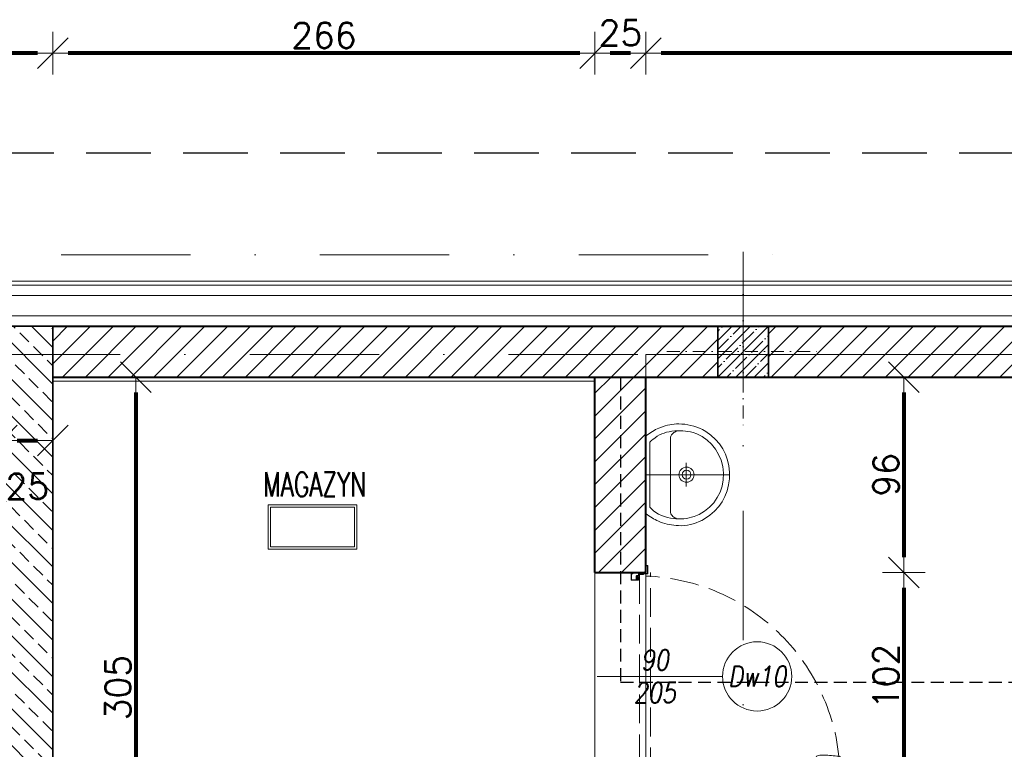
# Model space of a CAD drawing. Header units: metres. Extents: x 7408630 to 15602436, y 5561464 to 13303678.
# Tile 97 of 123: x 7415204 to 7415688, y 5563364 to 5563722. Entities that reach past the tile are written whole.
import ezdxf
from ezdxf.enums import TextEntityAlignment as Align

# ---------------------------------------------------------------- set-up
doc = ezdxf.new("R2010")
doc.units = ezdxf.units.M
doc.header["$MEASUREMENT"] = 0
for name, pattern in [('CACHE', [9.525, 6.35, -3.175]), ('CENTER', [0.6, 0.375, -0.075, 0.075, -0.075]), ('DASHDOT', [25.4, 12.7, -6.35, 0, -6.35]), ('Hidden Line', [391.222223, 282.222223, -109])]:
    doc.linetypes.add(name, pattern=pattern)
for name, color, linetype, lineweight in [('!! 0_Opis_pom', 9, 'Continuous', 13), ('!! 0_Osie', 1, 'DASHDOT', 13), ('!! 1_ tynk zewn  - nowy', 21, 'Continuous', 20), ('!! 1_drzwi opis', 151, 'Continuous', 9), ('!! 1_drzwi-linia', 213, 'Continuous', 5), ('!! 1_Hatch dach', 252, 'Continuous', 5), ('!! 1_hatch projektowane ściany', 4, 'Continuous', 5), ('!! 1_OPIS POM NOWE', 140, 'Continuous', 5), ('!! 1_PROJ Sciany', 2, 'Continuous', 40), ('!! 1_PROJ TERMOIZOL', 132, 'Continuous', 5), ('!! 1_PROJ ŻELBET', 1, 'Continuous', 35), ('!! 2_wypos-sanitarne', 240, 'Continuous', 9), ('!! wymiary osi', 250, 'Continuous', 5), ('0-osie-liniA', 14, 'DASHDOT', 5), ('Granica', 112, 'Continuous', 80)]:
    doc.layers.add(name, color=color, linetype=linetype, lineweight=lineweight)
doc.layers.add('!! 1_PROJ przerywana', color=3, linetype='CACHE')
doc.layers.add('Powierzchnia', color=140, linetype='Continuous', lineweight=5, plot=False)
doc.styles.add('50', font='ROMANS.shx', dxfattribs={"width": 0.8, "oblique": 10, "height": 10})
doc.styles.add('ARIAL', font='tahoma.ttf')
doc.styles.add('TXT', font='simplex.shx')
doc.linetypes.add('ZIGZAG', pattern='A,0.00254,-5.08,[131,ltypeshp.shx,S=5.08,R=0,X=-5.08,Y=0],-10.16,[131,ltypeshp.shx,S=5.08,R=180,X=5.08,Y=0],-5.08', length=20.32254)
doc.dimstyles.new('DIM50', dxfattribs={"dimscale": 5, "dimtxt": 2, "dimasz": 1, "dimexe": 0, "dimexo": 0, "dimgap": 0.5, "dimtad": 1, "dimdec": 4, "dimrnd": 0.5, "dimdsep": 46, "dimtxsty": 'TXT', "dimblk": 'TICK1', "dimblk1": 'TICK1', "dimblk2": 'TICK1', "dimsah": 1, "dimcen": 0, "dimse1": 1, "dimse2": 1, "dimclrd": 1, "dimclre": 7, "dimclrt": 9, "dimadec": 0, "dimazin": 0, "dimtfac": 1, "dimtdec": 4, "dimtmove": 2, "dimatfit": 3, "dimldrblk": 'TICK1', "dimfxl": 1, "dimtolj": 1, "dimarcsym": 0})
pattern_1 = [(45, (-71376.923, 194365.116), (-5.61266008, 5.61266008), [])]

# ---------------------------------------------------------------- blocks, each defined once
blk = doc.blocks.new('słup 25 x 25')
at = {"layer": '!! 1_Hatch dach'}
h = blk.add_hatch(dxfattribs=at)
h.set_pattern_fill('ANSI35', color=256)
h.set_pattern_definition([(45, (-64242.072, 198338.2015), (-4.49012806, 4.49012806), []), (45, (-64237.5816, 198338.2015), (-4.49012806, 4.49012806), [7.9375, -1.5875, 0, -1.5875])])
h.paths.add_polyline_path([(-12.5, 12.5), (12.5, 12.5), (12.5, -12.5), (-12.5, -12.5)])
at = {"layer": '!! 1_PROJ ŻELBET'}
blk.add_lwpolyline([(-12.5, 12.5), (12.5, 12.5), (12.5, -12.5), (-12.5, -12.5)], close=True, dxfattribs=at)
at = {"layer": '0-osie-liniA', "ltscale": 0.5}
for points in [[(0, 37.5), (0, -37.5)], [(-37.5, 0), (37.5, 0)]]:
    blk.add_lwpolyline(points, dxfattribs=at)
blk = doc.blocks.new('BLOK OSI')
at = {"layer": '0-osie-liniA', "ltscale": 5}
for points in [[(48625.50568, -198090.0883), (53810.60983, -198090.0883)], [(53790.21142, -198088.5883), (53790.21142, -199860.81919)], [(52022.71506, -198139.0883), (55016.99854, -198139.0883)]]:
    blk.add_lwpolyline(points, dxfattribs=at)
blk = doc.blocks.new('8544-EI60')
at = {"color": 254, "true_color": 0xe9d9be}
for p, q in [((-5.3, 0), (6, 0)), ((6, 0), (7.4, -1.4)), ((-7.5, -2.2), (-7.5, -2.2)), ((-7.5, -5.2), (-7.5, -5.2)), ((-7.5, -8.2), (-7.5, -8.2)), ((-5.6, -0.1), (-7.4, -1.9)), ((-5.5, -3), (-7.4, -4.9)), ((-5.5, -6), (-7.4, -7.9)), ((-5.5, -1.4), (-6.6, -2.6)), ((-5.5, -4.4), (-6.6, -5.6)), ((-5.5, -7.4), (-6.6, -8.6)), ((-5.5, -3), (-5.5, -1.4)), ((-5.5, -6), (-5.5, -4.4)), ((-5.5, -7.4), (-5.3, -8)), ((-5.3, -8), (-1.2, -8)), ((-4.5, -3.9), (-4.5, -1)), ((-4.5, -1), (5, -1)), ((-4.5, -3.9), (0.4, -2.7)), ((-4.5, -5), (0.1, -3.8)), ((-4.5, -7), (-4.5, -5)), ((-4.5, -7), (-1.2, -7)), ((-0.7, -8.5), (-1.1, -12.4)), ((0.3, -8.6), (-0.1, -12.1)), ((3.1, -13.5), (-0.1, -13.5)), ((0.1, -3.8), (5.2, -7.4)), ((3, -12.5), (0.3, -12.5)), ((0.4, -2.7), (5, -6.1)), ((5, -6.1), (5, -1)), ((6, -1.4), (6.6, -2.1)), ((6, -3.2), (6, -1.4)), ((6, -3.2), (7.4, -4.5)), ((6, -4.6), (6.6, -5.3)), ((6, -6), (6, -4.6)), ((6.7, -6.4), (7.5, -6)), ((7.5, -1.7), (7.5, -1.7)), ((7.5, -4.9), (7.5, -4.9)), ((7.5, -8), (7.6, -9.4))]:
    blk.add_line(p, q, dxfattribs=at)
for centre, radius, start, end in [((-5.3, -0.5), 0.5, 90, 135), ((-7, -2.2), 0.5, 135, 180), ((-7, -2.2), 0.5, 180, 315), ((-7, -5.2), 0.5, 135, 180), ((-7, -5.2), 0.5, 180, 315), ((-7, -8.2), 0.5, 135, 180), ((-7, -8.2), 0.5, 180, 315), ((-1.2, -8.5), 1.5, 354.4366, 90), ((-1.2, -8.5), 0.5, 354.4366, 90), ((0.4, -12.5), 1.5, 174.4366, 180.4125), ((-0.1, -12.5), 1, 180.4125, 270), ((0.3, -12.1), 0.4, 174.4366, 270), ((3, -11.5), 1, 270, 290.1212), ((3.1, -12.5), 1, 270, 288.9845), ((0.1, -3.8), 9.19, 290.1212, 302.4406), ((0.1, -3.8), 10.2, 288.9845, 310.5414), ((3.7, -9.5), 2.5, 302.4406, 54.3761), ((6.5, -6), 0.5, 180, 296.5747), ((7, -1.7), 0.5, 225, 0), ((7, -4.9), 0.5, 225, 0), ((5.1, -9.7), 2.5, 310.5414, 5.5701), ((7, -1.7), 0.5, 0, 45), ((7, -4.9), 0.5, 0, 45)]:
    blk.add_arc(centre, radius, start, end, dxfattribs=at)
blk = doc.blocks.new('zaw-dr-90-p')
at = {"color": 2, "linetype": 'CENTER', "ltscale": 0.2}
for p, q in [((12, 0), (-12, 0)), ((0, 12), (0, -12)), ((24.5, 24), (31, 24)), ((24.5, 19), (31, 19))]:
    blk.add_line(p, q, dxfattribs=at)
at = {"ltscale": 0.2}
for p, q in [((10, 12), (6.5, 12)), ((10, 0), (10, 6.5))]:
    blk.add_line(p, q, dxfattribs=at)
blk.add_lwpolyline([(0, 6.5), (23.5, 6.5, 0.414214), (28, 11), (28, 31), (24.5, 31), (24.5, 11, -0.414214), (23.5, 10), (0, 10, 4.561698), (7.6, 6.5), (4.9, 4.2)], format="xyb", dxfattribs=at)
blk.add_lwpolyline([(-0.2, -0.2), (-2.5, -0.2), (-2.5, 0.2), (-0.2, 0.2), (-0.2, 2.5), (0.2, 2.5), (0.2, 0.2), (2.8, 0.2), (2.8, -0.2), (0.2, -0.2), (0.2, -2.8), (-0.2, -2.8)], close=True)
blk.add_lwpolyline([(10, 10), (10, 39), (6.5, 39), (6.5, 10)], dxfattribs=at)
blk.add_circle((0, 0), 6.5, dxfattribs=at)
blk = doc.blocks.new('drzwi 90- sc 12')
h = blk.add_hatch()
h.set_pattern_fill('ANSI37', color=256, scale=0.022, angle=0.001, style=0)
h.set_pattern_definition([(45.0010491, (2407.02095, 648.17796), (-0.04939231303, 0.04939050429), []), (135.0010491, (2407.02095, 648.17796), (-0.04939050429, -0.04939231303), [])])
h.paths.add_polyline_path([(-13715.37, 20305.72), (-13715.57, 20305.72), (-13715.57, 20307.72), (-13715.37, 20307.72)])
h = blk.add_hatch()
h.set_pattern_fill('ANSI37', color=256, scale=0.022, angle=0.001, style=0)
h.set_pattern_definition([(135.0010491, (4473.9854, -4604.62511), (0.04939050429, 0.04939231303), []), (45.0010491, (4473.9854, -4604.62511), (0.04939231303, -0.04939050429), [])])
h.paths.add_polyline_path([(-13617.17, 20305.72), (-13616.97, 20305.72), (-13616.97, 20306.72), (-13617.17, 20306.72)])
h.paths.add_polyline_path([(-13617.17, 20306.72), (-13616.97, 20306.72), (-13616.97, 20307.72), (-13617.17, 20307.72)])
for p, q in [((-13620.32, 20410.16), (-13620.32, 20313.77)), ((-13618, 20409.86), (-13620.32, 20409.86)), ((-13616.12, 20410.26), (-13620.22, 20410.26)), ((-13616.12, 20410.26), (-13620, 20410.26)), ((-13618.17, 20410.26), (-13618.17, 20409.96)), ((-13618.17, 20410.26), (-13616.22, 20410.26)), ((-13618.17, 20410.26), (-13616.22, 20410.26)), ((-13618.17, 20409.96), (-13616.22, 20409.96)), ((-13618, 20404.16), (-13618, 20409.96)), ((-13617.9, 20404.16), (-13617.9, 20409.96)), ((-13617.77, 20410.26), (-13616.92, 20411.46)), ((-13616.92, 20410.26), (-13616.92, 20411.46)), ((-13616.62, 20411.46), (-13616.92, 20411.46)), ((-13616.62, 20411.46), (-13616.92, 20411.46)), ((-13616.62, 20410.26), (-13616.62, 20411.46)), ((-13616.62, 20410.26), (-13616.62, 20411.26)), ((-13616.62, 20410.66), (-13616.62, 20410.86)), ((-13616.5, 20404.16), (-13616.5, 20409.96)), ((-13616.4, 20404.16), (-13616.4, 20409.96)), ((-13614.92, 20409.86), (-13616.4, 20409.86)), ((-13616.22, 20410.26), (-13616.22, 20409.96)), ((-13616.22, 20409.96), (-13616.22, 20410.26)), ((-13616.12, 20410.26), (-13616.12, 20411.46)), ((-13616.12, 20411.46), (-13615.02, 20411.46)), ((-13614.92, 20411.36), (-13614.92, 20313.77)), ((-13618, 20404.76), (-13620.32, 20404.76)), ((-13620.32, 20404.16), (-13614.92, 20404.16)), ((-13616.4, 20404.76), (-13614.92, 20404.76)), ((-13619.54, 20398.92), (-13623.37, 20398.92)), ((-13619.54, 20398.92), (-13623.37, 20398.92)), ((-13620.32, 20403.36), (-13614.92, 20403.36)), ((-13618, 20402.76), (-13620.32, 20402.76)), ((-13618, 20400.34), (-13618, 20403.36)), ((-13618, 20400.34), (-13616.4, 20400.34)), ((-13617.9, 20400.84), (-13617.9, 20403.36)), ((-13616.5, 20400.84), (-13617.9, 20400.84)), ((-13617.9, 20400.84), (-13616.5, 20400.84)), ((-13616.5, 20400.84), (-13616.5, 20403.36)), ((-13616.4, 20400.34), (-13616.4, 20403.36)), ((-13616.4, 20402.76), (-13614.92, 20402.76)), ((-13620.32, 20313.47), (-13620.32, 20317.97)), ((-13614.92, 20312.27), (-13614.92, 20317.97)), ((-13614.92, 20313.77), (-13620.32, 20313.77)), ((-13618.22, 20313.37), (-13620.22, 20313.37)), ((-13618.22, 20313.67), (-13618.22, 20313.37)), ((-13618.22, 20313.67), (-13616.42, 20313.67)), ((-13615.92, 20313.17), (-13615.92, 20312.17)), ((-13615.92, 20312.17), (-13615.02, 20312.17)), ((-13715.57, 20308.32), (-13715.57, 20308.56)), ((-13715.57, 20307.69), (-13715.57, 20308.56)), ((-13715.57, 20307.82), (-13715.57, 20308.56)), ((-13715.57, 20307.72), (-13715.37, 20307.72)), ((-13617.77, 20311.12), (-13617.77, 20305.72)), ((-13617.77, 20311.12), (-13617.77, 20305.72)), ((-13617.37, 20309.92), (-13617.37, 20305.82)), ((-13616.17, 20309.92), (-13617.37, 20309.92)), ((-13616.17, 20309.92), (-13616.17, 20311.02)), ((-13715.77, 20301.96), (-13716.27, 20301.96)), ((-13616.77, 20301.96), (-13616.27, 20301.96))]:
    blk.add_line(p, q)
at = {"ltscale": 0.2}
for p, q in [((-13621.38, 20404.81), (-13624.98, 20404.81)), ((-13621.38, 20406.26), (-13621.38, 20401.26)), ((-13620.32, 20406.56), (-13621.08, 20406.56)), ((-13614.92, 20406.56), (-13614.16, 20406.56)), ((-13613.86, 20406.26), (-13613.86, 20401.26)), ((-13613.86, 20404.81), (-13610.26, 20404.81)), ((-13613.36, 20405.01), (-13613.36, 20404.81)), ((-13613.36, 20405.01), (-13612.86, 20405.01)), ((-13612.86, 20405.01), (-13612.86, 20404.81)), ((-13624.98, 20401.86), (-13624.58, 20395.61)), ((-13621.38, 20402.71), (-13622.87, 20402.71)), ((-13620.32, 20400.96), (-13621.08, 20400.96)), ((-13614.92, 20400.96), (-13614.16, 20400.96)), ((-13613.86, 20402.71), (-13612.38, 20402.71)), ((-13610.26, 20401.86), (-13610.66, 20395.61))]:
    blk.add_line(p, q, dxfattribs=at)
at = {"linetype": 'Hidden Line', "lineweight": 9, "ltscale": 0.05}
for p, q in [((-13616.27, 20311.12), (-13716.27, 20311.12)), ((-13715.07, 20305.72), (-13617.47, 20305.72))]:
    blk.add_line(p, q, dxfattribs=at)
for points in [[(-13665.27, 20284.96), (-13665.27, 20325.83)], [(-13715.37, 20307.72), (-13715.37, 20305.72), (-13715.57, 20305.72), (-13715.57, 20307.72)], [(-13615.57, 20309.64), (-13615.32, 20309.64), (-13615.32, 20309.82), (-13616.32, 20309.82), (-13616.32, 20309.64), (-13615.92, 20309.64)]]:
    blk.add_lwpolyline(points)
at = {"lineweight": 30}
for points in [[(-13716.27, 20308.92), (-13721.27, 20308.92)], [(-13716.27, 20308.92), (-13716.27, 20296.92)], [(-13614.27, 20308.92), (-13609.27, 20308.92)], [(-13614.27, 20308.92), (-13614.27, 20296.92)]]:
    blk.add_lwpolyline(points, dxfattribs=at)
at = {"ltscale": 0.2}
for points in [[(-13715.57, 20307.51), (-13715.57, 20309.48, 0.414214), (-13715.91, 20309.82), (-13719.43, 20309.82, 0.414214), (-13719.77, 20309.48), (-13719.77, 20308.92), (-13719.59, 20308.92), (-13719.59, 20309.48, -0.414214), (-13719.43, 20309.64), (-13716.97, 20309.64)], [(-13716.97, 20309.64), (-13715.91, 20309.64, -0.414214), (-13715.75, 20309.48), (-13715.75, 20307.51)], [(-13715.75, 20307.76), (-13715.75, 20305.58, 0.414214), (-13715.41, 20305.24), (-13714.96, 20305.24, -0.414214), (-13714.8, 20305.08), (-13714.8, 20304.48, 0.414214), (-13714.46, 20304.14), (-13713.28, 20304.14, 0.414214), (-13712.94, 20304.48), (-13712.94, 20305.15, -1), (-13712.75, 20305.15), (-13712.75, 20301.96, -0.414214), (-13712.91, 20301.8), (-13715.43, 20301.8, -0.414214), (-13715.59, 20301.96), (-13715.59, 20302.52), (-13715.77, 20302.52), (-13715.77, 20301.96, 0.414214), (-13715.43, 20301.62), (-13712.91, 20301.62, 0.414214), (-13712.57, 20301.96), (-13712.57, 20305.15, 1), (-13713.12, 20305.15), (-13713.12, 20304.48, -0.414214), (-13713.28, 20304.32), (-13714.46, 20304.32, -0.414214), (-13714.62, 20304.48), (-13714.62, 20305.08, 0.414214), (-13714.96, 20305.42), (-13715.41, 20305.42, -0.414214), (-13715.57, 20305.58), (-13715.57, 20307.64)], [(-13615.92, 20309.64), (-13616.63, 20309.64, 0.414214), (-13616.79, 20309.48), (-13616.79, 20305.58, -0.414214), (-13617.13, 20305.24), (-13617.58, 20305.24, 0.414214), (-13617.74, 20305.08), (-13617.74, 20304.48, -0.414214), (-13618.08, 20304.14), (-13619.26, 20304.14, -0.414214), (-13619.6, 20304.48), (-13619.6, 20305.15, 1), (-13619.79, 20305.15), (-13619.79, 20301.96, 0.414214), (-13619.63, 20301.8), (-13617.11, 20301.8, 0.414214), (-13616.95, 20301.96), (-13616.95, 20302.52), (-13616.77, 20302.52), (-13616.77, 20301.96, -0.414214), (-13617.11, 20301.62), (-13619.63, 20301.62, -0.414214), (-13619.97, 20301.96), (-13619.97, 20305.15, -1), (-13619.42, 20305.15), (-13619.42, 20304.48, 0.414214), (-13619.26, 20304.32), (-13618.08, 20304.32, 0.414214), (-13617.92, 20304.48), (-13617.92, 20305.08, -0.414214), (-13617.58, 20305.42), (-13617.13, 20305.42, 0.414214), (-13616.97, 20305.58), (-13616.97, 20309.48, -0.414214), (-13616.63, 20309.82), (-13613.11, 20309.82, -0.414214), (-13612.77, 20309.48), (-13612.77, 20308.92), (-13612.95, 20308.92), (-13612.95, 20309.48, 0.414214), (-13613.11, 20309.64), (-13615.57, 20309.64)], [(-13616.43, 20309.49), (-13616.43, 20309.64), (-13616.63, 20309.64, 0.414214), (-13616.79, 20309.48), (-13616.79, 20306.14), (-13615.99, 20306.14), (-13615.99, 20306.34), (-13614.39, 20306.34), (-13614.39, 20309.64), (-13614.93, 20309.64), (-13614.93, 20309.49)]]:
    blk.add_lwpolyline(points, format="xyb", dxfattribs=at)
for points in [[(-13616.97, 20307.72), (-13617.17, 20307.72), (-13617.17, 20305.72), (-13616.97, 20305.72)], [(-13616.79, 20308.82), (-13616.97, 20308.82), (-13616.97, 20307.42), (-13616.79, 20307.42)]]:
    blk.add_lwpolyline(points, close=True)
for centre, radius, start, end in [((-13620.22, 20410.16), 0.1, 90, 180), ((-13615.02, 20411.36), 0.1, 0, 90), ((-13620.22, 20313.47), 0.1, 180, 270), ((-13616.42, 20313.17), 0.5, 0, 90), ((-13615.02, 20312.27), 0.1, 270, 0), ((-13616.27, 20311.02), 0.1, 0, 90), ((-13617.47, 20305.82), 0.1, 270, 0)]:
    blk.add_arc(centre, radius, start, end)
at = {"linetype": 'Hidden Line', "lineweight": 9, "ltscale": 0.05}
blk.add_arc((-13615.5, 20305.14), 99.12, 94.8005, 177.6944, dxfattribs=at)
at = {"ltscale": 0.2}
for centre, radius, start, end in [((-13624.98, 20403.76), 1.05, 90, 180), ((-13621.08, 20406.26), 0.3, 90, 180), ((-13614.16, 20406.26), 0.3, 0, 90), ((-13610.26, 20403.76), 1.05, 0, 90), ((-13623.93, 20401.96), 1.05, 58.6119, 185.465), ((-13622.87, 20403.71), 1, 238.6119, 270), ((-13621.08, 20401.26), 0.3, 180, 270), ((-13614.16, 20401.26), 0.3, 270, 0), ((-13612.38, 20403.71), 1, 270, 301.3881), ((-13611.31, 20401.96), 1.05, 354.535, 121.3881), ((-13625.63, 20393.35), 0.74, 198.9246, 270), ((-13609.61, 20393.35), 0.74, 270, 341.0754)]:
    blk.add_arc(centre, radius, start, end, dxfattribs=at)
blk.add_ellipse((-13625.63, 20395.61), major_axis=(0, 3), ratio=0.347016, start_param=3.132997, end_param=4.712389, dxfattribs=at)
at = {"ltscale": 0.2, "extrusion": (0, 0, -1)}
blk.add_ellipse((-13609.62, 20395.61), major_axis=(0, 3), ratio=0.347016, start_param=3.132997, end_param=4.712389, dxfattribs=at)
at = {"ltscale": 0.2}
for points in [[(-13626.03, 20403.76), (-13626.09, 20403.41), (-13626.32, 20401.88), (-13626.44, 20399.16), (-13626.83, 20395.94), (-13626.48, 20393.94), (-13626.33, 20393.11)], [(-13609.21, 20403.76), (-13609.16, 20403.41), (-13608.93, 20401.88), (-13608.8, 20399.16), (-13608.41, 20395.94), (-13608.76, 20393.94), (-13608.91, 20393.11)]]:
    blk.add_open_spline(points, degree=3, knots=[0, 0, 0, 0, 1.06066, 4.623314, 8.177981, 10.699943, 10.699943, 10.699943, 10.699943], dxfattribs=at)
at = {"xscale": 0.09999999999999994, "yscale": 0.09999999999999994, "zscale": 0.09999999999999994, "rotation": 180.0000000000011}
for name, p in [('zaw-dr-90-p', (-13614.92, 20310.92)), ('8544-EI60', (-13618.67, 20304.32))]:
    blk.add_blockref(name, p, dxfattribs=at)
at = {"extrusion": (0, 0, -1), "xscale": 0.09999999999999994, "yscale": 0.09999999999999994, "zscale": -0.1, "rotation": 179.9999999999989}
blk.add_blockref('8544-EI60', (13713.87, 20304.32), dxfattribs=at)
blk = doc.blocks.new('1_ok-opis')
blk.add_line((0, 111.61), (0, 50))
blk.add_circle((0, 128.61), 17)
at = {"style": '50', "oblique": 10, "width": 0.8}
for tag, rotation, p in [('NR', 90, (0, 128.61)), ('NR', 270, (0, 128.61)), ('SZEROKOŚĆ', 90, (-8, 78.29)), ('WYSOKOŚĆ', 270, (-8, 78.29)), ('SZEROKOŚĆ', 270, (8, 78.29)), ('WYSOKOŚĆ', 90, (8, 78.29))]:
    blk.add_attdef(tag, text='', height=10, rotation=rotation, dxfattribs=at).set_placement(p, align=Align.MIDDLE)
blk = doc.blocks.new('TICK1')
at = {"color": 0}
for p, q in [((0, -1.4), (0, 1.4)), ((0, 0), (-1, 0))]:
    blk.add_line(p, q, dxfattribs=at)
at = {"color": 2}
blk.add_line((-1, -1), (1, 1), dxfattribs=at)
blk = doc.blocks.new('*D899')
at = {"layer": '!! wymiary osi', "color": 1, "lineweight": -2, "transparency": 16777216}
blk.add_line((76312.83, -198096.13), (76312.83, -198177.09), dxfattribs=at)
at = {"layer": 'DEFPOINTS', "color": 0, "transparency": 16777216}
for p in [(76186.17, -198088.63), (76186.17, -198184.59), (76312.83, -198184.59)]:
    blk.add_point(p, dxfattribs=at)
at = {"layer": '!! wymiary osi', "color": 1, "lineweight": -2, "transparency": 16777216, "xscale": 7.5, "yscale": 7.5, "zscale": 7.5}
for p, rotation in [((76312.83, -198088.63), 90), ((76312.83, -198184.59), 270)]:
    blk.add_blockref('TICK1', p, dxfattribs=dict(at, rotation=rotation))
at = {"layer": '!! wymiary osi', "color": 9, "transparency": 16777216, "insert": (76304.08, -198136.61), "char_height": 12.5, "attachment_point": 5, "rotation": 90, "style": 'TXT'}
blk.add_mtext('\\A1;96', dxfattribs=at)
blk = doc.blocks.new('*D900')
at = {"layer": '!! wymiary osi', "color": 1, "lineweight": -2, "transparency": 16777216}
blk.add_line((76312.83, -198192.09), (76312.83, -198279.09), dxfattribs=at)
at = {"layer": 'DEFPOINTS', "color": 0, "transparency": 16777216}
for p in [(76186.17, -198184.59), (76186.17, -198286.59), (76312.83, -198286.59)]:
    blk.add_point(p, dxfattribs=at)
at = {"layer": '!! wymiary osi', "color": 1, "lineweight": -2, "transparency": 16777216, "xscale": 7.5, "yscale": 7.5, "zscale": 7.5}
for p, rotation in [((76312.83, -198184.59), 90), ((76312.83, -198286.59), 270)]:
    blk.add_blockref('TICK1', p, dxfattribs=dict(at, rotation=rotation))
at = {"layer": '!! wymiary osi', "color": 9, "transparency": 16777216, "insert": (76304.08, -198235.59), "char_height": 12.5, "attachment_point": 5, "rotation": 90, "style": 'TXT'}
blk.add_mtext('\\A1;102', dxfattribs=at)
blk = doc.blocks.new('*D932')
at = {"layer": '!! wymiary osi', "color": 1, "lineweight": -2, "transparency": 16777216}
blk.add_line((75935.66, -198096.13), (75935.66, -198386.09), dxfattribs=at)
at = {"layer": 'DEFPOINTS', "color": 0, "transparency": 16777216}
for p in [(75894.93, -198088.63), (75894.93, -198393.59), (75935.66, -198393.59)]:
    blk.add_point(p, dxfattribs=at)
at = {"layer": '!! wymiary osi', "color": 1, "lineweight": -2, "transparency": 16777216, "xscale": 7.5, "yscale": 7.5, "zscale": 7.5}
for p, rotation in [((75935.66, -198088.63), 90), ((75935.66, -198393.59), 270)]:
    blk.add_blockref('TICK1', p, dxfattribs=dict(at, rotation=rotation))
at = {"layer": '!! wymiary osi', "color": 9, "transparency": 16777216, "insert": (75926.91, -198241.11), "char_height": 12.5, "attachment_point": 5, "rotation": 90, "style": 'TXT'}
blk.add_mtext('\\A1;305', dxfattribs=at)
blk = doc.blocks.new('*D964')
at = {"layer": '!! wymiary osi', "color": 1, "lineweight": -2, "transparency": 16777216}
blk.add_line((75877.43, -198119.8), (75887.43, -198119.8), dxfattribs=at)
at = {"layer": 'DEFPOINTS', "color": 0, "transparency": 16777216}
for p in [(75869.93, -198088.63), (75894.93, -198090.63), (75894.93, -198119.8)]:
    blk.add_point(p, dxfattribs=at)
at = {"layer": '!! wymiary osi', "color": 1, "lineweight": -2, "transparency": 16777216, "xscale": 7.5, "yscale": 7.5, "zscale": 7.5, "rotation": 180}
blk.add_blockref('TICK1', (75869.93, -198119.8), dxfattribs=at)
at = {"layer": '!! wymiary osi', "color": 1, "lineweight": -2, "transparency": 16777216, "xscale": 7.5, "yscale": 7.5, "zscale": 7.5}
blk.add_blockref('TICK1', (75894.93, -198119.8), dxfattribs=at)
at = {"layer": '!! wymiary osi', "color": 9, "transparency": 16777216, "insert": (75882.43, -198142.3), "char_height": 12.5, "attachment_point": 5, "style": 'TXT'}
blk.add_mtext('\\A1;25', dxfattribs=at)
blk = doc.blocks.new('*D967')
at = {"layer": '!! wymiary osi', "color": 1, "lineweight": -2, "transparency": 16777216}
blk.add_line((76996.42, -197929.65), (76193.67, -197929.65), dxfattribs=at)
at = {"layer": 'DEFPOINTS', "color": 0, "transparency": 16777216}
for p in [(76186.17, -197929.65), (76186.17, -198088.63), (77003.92, -198088.63)]:
    blk.add_point(p, dxfattribs=at)
at = {"layer": '!! wymiary osi', "color": 1, "lineweight": -2, "transparency": 16777216, "xscale": 7.5, "yscale": 7.5, "zscale": 7.5, "rotation": 180}
blk.add_blockref('TICK1', (76186.17, -197929.65), dxfattribs=at)
at = {"layer": '!! wymiary osi', "color": 1, "lineweight": -2, "transparency": 16777216, "xscale": 7.5, "yscale": 7.5, "zscale": 7.5}
blk.add_blockref('TICK1', (77003.92, -197929.65), dxfattribs=at)
at = {"layer": '!! wymiary osi', "color": 9, "transparency": 16777216, "insert": (76595.05, -197920.9), "char_height": 12.5, "attachment_point": 5, "style": 'TXT'}
blk.add_mtext('\\A1;817.5', dxfattribs=at)
blk = doc.blocks.new('*D968')
at = {"layer": '!! wymiary osi', "color": 1, "lineweight": -2, "transparency": 16777216}
blk.add_line((76178.67, -197929.65), (76168.67, -197929.65), dxfattribs=at)
at = {"layer": 'DEFPOINTS', "color": 0, "transparency": 16777216}
for p in [(76161.17, -197929.65), (76161.17, -198088.63), (76186.17, -198088.63)]:
    blk.add_point(p, dxfattribs=at)
at = {"layer": '!! wymiary osi', "color": 1, "lineweight": -2, "transparency": 16777216, "xscale": 7.5, "yscale": 7.5, "zscale": 7.5, "rotation": 180}
blk.add_blockref('TICK1', (76161.17, -197929.65), dxfattribs=at)
at = {"layer": '!! wymiary osi', "color": 1, "lineweight": -2, "transparency": 16777216, "xscale": 7.5, "yscale": 7.5, "zscale": 7.5}
blk.add_blockref('TICK1', (76186.17, -197929.65), dxfattribs=at)
at = {"layer": '!! wymiary osi', "color": 9, "transparency": 16777216, "insert": (76173.67, -197919.65), "char_height": 12.5, "attachment_point": 5, "style": 'TXT'}
blk.add_mtext('\\A1;25', dxfattribs=at)
blk = doc.blocks.new('*D969')
at = {"layer": '!! wymiary osi', "color": 1, "lineweight": -2, "transparency": 16777216}
blk.add_line((76153.67, -197929.65), (75902.43, -197929.65), dxfattribs=at)
at = {"layer": 'DEFPOINTS', "color": 0, "transparency": 16777216}
for p in [(75894.93, -197929.65), (75894.93, -198088.63), (76161.17, -198088.63)]:
    blk.add_point(p, dxfattribs=at)
at = {"layer": '!! wymiary osi', "color": 1, "lineweight": -2, "transparency": 16777216, "xscale": 7.5, "yscale": 7.5, "zscale": 7.5, "rotation": 180}
blk.add_blockref('TICK1', (75894.93, -197929.65), dxfattribs=at)
at = {"layer": '!! wymiary osi', "color": 1, "lineweight": -2, "transparency": 16777216, "xscale": 7.5, "yscale": 7.5, "zscale": 7.5}
blk.add_blockref('TICK1', (76161.17, -197929.65), dxfattribs=at)
at = {"layer": '!! wymiary osi', "color": 9, "transparency": 16777216, "insert": (76028.05, -197920.9), "char_height": 12.5, "attachment_point": 5, "style": 'TXT'}
blk.add_mtext('\\A1;266', dxfattribs=at)
blk = doc.blocks.new('*D970')
at = {"layer": '!! wymiary osi', "color": 1, "lineweight": -2, "transparency": 16777216}
blk.add_line((75887.43, -197929.65), (75616.92, -197929.65), dxfattribs=at)
at = {"layer": 'DEFPOINTS', "color": 0, "transparency": 16777216}
for p in [(75609.42, -197929.65), (75609.42, -198088.59), (75894.93, -198088.63)]:
    blk.add_point(p, dxfattribs=at)
at = {"layer": '!! wymiary osi', "color": 1, "lineweight": -2, "transparency": 16777216, "xscale": 7.5, "yscale": 7.5, "zscale": 7.5, "rotation": 180}
blk.add_blockref('TICK1', (75609.42, -197929.65), dxfattribs=at)
at = {"layer": '!! wymiary osi', "color": 1, "lineweight": -2, "transparency": 16777216, "xscale": 7.5, "yscale": 7.5, "zscale": 7.5}
blk.add_blockref('TICK1', (75894.93, -197929.65), dxfattribs=at)
at = {"layer": '!! wymiary osi', "color": 9, "transparency": 16777216, "insert": (75752.17, -197920.9), "char_height": 12.5, "attachment_point": 5, "style": 'TXT'}
blk.add_mtext('\\A1;285.5', dxfattribs=at)
blk = doc.blocks.new('A$C527aaae0')
for points in [[(0.1915, -0.001), (0.1975, -0.0093), (0.203, -0.0173), (0.2082, -0.025), (0.213, -0.0326), (0.2175, -0.0402), (0.2216, -0.0479), (0.2255, -0.0558), (0.2292, -0.0639), (0.2328, -0.0735), (0.2366, -0.0845), (0.2399, -0.0953), (0.2429, -0.1061), (0.2453, -0.1169), (0.2473, -0.1278), (0.2487, -0.1389), (0.2495, -0.1502), (0.2498, -0.1618), (0.2492, -0.1766), (0.2478, -0.1918), (0.2457, -0.2067), (0.2428, -0.2214), (0.239, -0.2358), (0.2344, -0.25), (0.2289, -0.2639), (0.2225, -0.2775), (0.2132, -0.2936), (0.1947, -0.319), (0.174, -0.3415), (0.1513, -0.361), (0.1268, -0.3776), (0.1005, -0.391), (0.0726, -0.4011), (0.0432, -0.4079), (0.0125, -0.4112), (-0.0191, -0.4105), (-0.0495, -0.4063), (-0.0786, -0.3988), (-0.1062, -0.3881), (-0.1321, -0.3743), (-0.1563, -0.3574), (-0.1786, -0.3374), (-0.1988, -0.3143), (-0.2168, -0.2883), (-0.2237, -0.2746), (-0.2299, -0.2608), (-0.2353, -0.2468), (-0.24, -0.2327), (-0.2438, -0.2183), (-0.2467, -0.2037), (-0.2487, -0.1888), (-0.2498, -0.1735), (-0.2497, -0.1595), (-0.249, -0.1479), (-0.2479, -0.1367), (-0.2463, -0.1256), (-0.2444, -0.1148), (-0.242, -0.104), (-0.2392, -0.0932), (-0.2359, -0.0823), (-0.2322, -0.0712), (-0.2282, -0.0623), (-0.2242, -0.0541), (-0.22, -0.0461), (-0.2157, -0.0381), (-0.2113, -0.0303), (-0.2067, -0.0225), (-0.2019, -0.0148), (-0.1969, -0.0071), (-0.1921, -0.001)], [(0.1608, -0.0198), (0.1622, -0.0209), (0.1634, -0.022), (0.1645, -0.023), (0.1654, -0.024), (0.1663, -0.025), (0.1672, -0.0261), (0.1682, -0.0273), (0.1692, -0.0287), (0.1739, -0.0344), (0.1821, -0.0451), (0.1893, -0.0557), (0.1954, -0.0665), (0.2007, -0.0776), (0.2051, -0.0891), (0.2087, -0.1012), (0.2116, -0.114), (0.2138, -0.1277), (0.2152, -0.1416), (0.216, -0.1551), (0.2162, -0.1682), (0.2158, -0.181), (0.2146, -0.1937), (0.2128, -0.2063), (0.2103, -0.2189), (0.2069, -0.2316), (0.2007, -0.2493), (0.1874, -0.2756), (0.1704, -0.3001), (0.1499, -0.3221), (0.1263, -0.3413), (0.1, -0.3573), (0.0711, -0.3696), (0.0402, -0.3777), (0.0074, -0.3812), (-0.0248, -0.3802), (-0.0555, -0.3745), (-0.0846, -0.3645), (-0.1119, -0.3506), (-0.1369, -0.3331), (-0.1592, -0.3122), (-0.1785, -0.2885), (-0.1945, -0.2622), (-0.2053, -0.2373), (-0.2088, -0.2247), (-0.2117, -0.2119), (-0.2139, -0.1991), (-0.2155, -0.1862), (-0.2165, -0.1732), (-0.2167, -0.1601), (-0.2161, -0.147), (-0.2148, -0.1337), (-0.2129, -0.12), (-0.2097, -0.1056), (-0.2052, -0.0909), (-0.1995, -0.0763), (-0.1928, -0.0622), (-0.1851, -0.049), (-0.1767, -0.0372), (-0.1676, -0.0271), (-0.159, -0.0198)]]:
    blk.add_lwpolyline(points, close=True)
blk.add_lwpolyline([(0.2151, -0.1518), (0.2126, -0.1464), (0.21, -0.1415), (0.2071, -0.1372), (0.2038, -0.1333), (0.2, -0.1297), (0.1955, -0.1264), (0.1903, -0.1232), (0.1842, -0.1211), (-0.1851, -0.1211), (-0.1909, -0.1228), (-0.1959, -0.1256), (-0.2003, -0.1289), (-0.2043, -0.1326), (-0.2078, -0.1367), (-0.2109, -0.1413), (-0.2137, -0.1463), (-0.2163, -0.1518), (-0.2163, -0.1521)])
at = {"lineweight": 5}
for points in [[(0.1863, -0.1214), (0.1863, -0.1211)], [(0.1863, -0.1211), (0.1863, -0.1214)]]:
    blk.add_lwpolyline(points, dxfattribs=at)
for radius in [0.0371, 0.0219]:
    blk.add_circle((0.0005, -0.1995), radius)
at = {"layer": 'DEFPOINTS', "lineweight": 5}
for points in [[(0, 0), (0, -0.4111)], [(-0.0573, -0.1985), (0.0582, -0.1985)]]:
    blk.add_lwpolyline(points, dxfattribs=at)
blk = doc.blocks.new('A$C9c944097')
at = {"layer": '!! 1_hatch projektowane ściany'}
h = blk.add_hatch(dxfattribs=at)
h.set_pattern_fill('ANSI33', color=256, scale=2, angle=90)
h.set_pattern_definition([(135, (-71376.923, 194365.116), (-8.9802561, -8.9802561), []), (135, (-71376.923, 194374.096), (-8.9802561, -8.9802561), [6.35, -3.175])])
edge = h.paths.add_edge_path()
edge.add_line((4232.5, -3710.51195), (4232.5, -3685.51195))
edge.add_line((4232.5, -3685.51195), (4518.0023, -3685.51195))
edge.add_line((4518.0023, -3685.51195), (4518.0023, -4015.47213))
edge.add_line((4518.0023, -4015.47213), (4177, -4015.47213))
edge.add_line((4177, -4015.47213), (4177, -4200.47213))
edge.add_line((4177, -4200.47213), (3893, -4200.47213))
edge.add_line((3893, -4200.47213), (3893, -4175.47213))
edge.add_line((3893, -4175.47213), (4162, -4175.47213))
edge.add_line((4162, -4175.47213), (4162, -4015.47213))
edge.add_line((4162, -4015.47213), (3893, -4015.47213))
edge.add_line((3893, -4015.47213), (3893, -3990.47213))
edge.add_line((3893, -3990.47213), (4493.0023, -3990.47213))
edge.add_line((4493.0023, -3990.47213), (4493.0023, -3710.51195))
edge.add_line((4493.0023, -3710.51195), (4232.5, -3710.47213))
h = blk.add_hatch(dxfattribs=at)
h.set_pattern_fill('ANSI31', color=256, scale=2.5)
h.set_pattern_definition(pattern_1)
h.paths.add_polyline_path([(4518.0023, -3685.51195), (4844.5, -3685.51195), (4844.5, -3710.51195), (4518.0023, -3710.51195)])
h = blk.add_hatch(dxfattribs=at)
h.set_pattern_fill('ANSI31', color=256, scale=2.5)
h.set_pattern_definition(pattern_1)
h.paths.add_polyline_path([(4869.5, -3685.51195), (5627, -3685.51195), (5627, -3710.51195), (4869.5, -3710.51195)])
h = blk.add_hatch(dxfattribs=at)
h.set_pattern_fill('ANSI31', color=256, scale=2.5)
h.set_pattern_definition(pattern_1)
h.paths.add_polyline_path([(4784.25049, -3806.47453), (4809.25049, -3806.47453), (4809.25049, -3710.51195), (4784.25049, -3710.51195)])
at = {"layer": '!! 1_ tynk zewn  - nowy'}
for points in [[(4232.5, -3663.47213), (5674, -3663.47213), (5674, -3829.01195)], [(4232.5, -3665.47213), (5672, -3665.47213), (5672, -3836.01195)]]:
    blk.add_lwpolyline(points, dxfattribs=at)
at = {"layer": '!! 1_hatch projektowane ściany'}
blk.add_lwpolyline([(4232.5, -3710.51195), (4232.5, -3685.51195), (4518.0023, -3685.51195), (4518.0023, -4015.47213), (4177, -4015.47213), (4177, -4200.47213), (3893, -4200.47213), (3893, -4175.47213), (4162, -4175.47213), (4162, -4015.47213), (3893, -4015.47213), (3893, -3990.47213), (4493.0023, -3990.47213), (4493.0023, -3710.51195), (4232.5, -3710.47213)], dxfattribs=at)
for points in [[(4518.0023, -3685.51195), (4844.5, -3685.51195), (4844.5, -3710.51195), (4518.0023, -3710.51195)], [(4869.5, -3685.51195), (5627, -3685.51195), (5627, -3710.51195), (4869.5, -3710.51195)], [(4784.25049, -3806.47453), (4809.25049, -3806.47453), (4809.25049, -3710.51195), (4784.25049, -3710.51195)]]:
    blk.add_lwpolyline(points, close=True, dxfattribs=at)
at = {"layer": '!! 1_OPIS POM NOWE'}
for points in [[(4623.77364, -3795.02655), (4667.29364, -3795.02655), (4667.29364, -3773.26655), (4623.77364, -3773.26655)], [(4624.86164, -3793.93855), (4666.20564, -3793.93855), (4666.20564, -3774.35455), (4624.86164, -3774.35455)]]:
    blk.add_lwpolyline(points, close=True, dxfattribs=at)
at = {"layer": '!! 1_PROJ przerywana', "ltscale": 5}
blk.add_lwpolyline([(4391.5, -3600.47213), (5720, -3600.47213), (5720, -5192.2952), (3073.40602, -5192.2952)], dxfattribs=at)
at = {"layer": '!! 1_PROJ przerywana'}
blk.add_lwpolyline([(4526.58924, -3710.51195), (4796.75049, -3710.51195), (4796.75049, -3860.26064), (5000.62459, -3860.26055), (5000.62459, -3710.51195), (5468.37278, -3710.51195), (5468.36765, -3862.71725), (5629.11946, -3862.71725)], dxfattribs=at)
at = {"layer": '!! 1_PROJ Sciany'}
for p, q in [((4518.0023, -3685.51195), (5652, -3685.51195)), ((4518.0023, -3710.51195), (5652, -3710.51195))]:
    blk.add_line(p, q, dxfattribs=at)
for points in [[(4784.25049, -3806.47453), (4784.25049, -3710.51195)], [(4809.25049, -3806.47453), (4809.25049, -3710.51195)], [(4784.25049, -3806.47453), (4809.25049, -3806.47453)]]:
    blk.add_lwpolyline(points, dxfattribs=at)
at = {"layer": '!! 1_PROJ TERMOIZOL', "linetype": 'ZIGZAG', "ltscale": 0.75}
for points in [[(4232.5, -3670.47213), (5667, -3670.47213), (5667, -3823.01195)], [(4232.5, -3680.47213), (5657, -3680.47213), (5657, -3823.01195)]]:
    blk.add_lwpolyline(points, dxfattribs=at)
at = {"layer": '!! 1_PROJ ŻELBET'}
blk.add_line((4232.5, -3685.51195), (4518.0023, -3685.51195), dxfattribs=at)
blk.add_lwpolyline([(4518.0023, -3685.51195), (4518.0023, -4015.47213)], dxfattribs=at)
at = {"layer": 'Powierzchnia'}
for points in [[(4809.25049, -3699.51195), (5627, -3699.51195), (5627, -4483.47453), (4809.25049, -4483.47453)], [(4518.0023, -3712.51195), (4784.25049, -3712.51195), (4784.25049, -4175.47213), (4518.0023, -4175.47213)]]:
    blk.add_lwpolyline(points, close=True, dxfattribs=at)
at = {"layer": '!! 0_Osie'}
blk.add_blockref('BLOK OSI', (-48933.21142, 194439.57635), dxfattribs=at)
at = {"layer": '!! 1_drzwi opis'}
ref = blk.add_blockref('1_ok-opis', (4735.28505, -3857.47456), dxfattribs=dict(at, xscale=-1, rotation=269.9999963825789))
ref.add_attrib('WYSOKOŚĆ', '90', dxfattribs={"layer": '0', "height": 10, "rotation": 359.9999964, "style": '50', "oblique": 10, "width": 0.8}).set_placement((4813.5759, -3849.47457), align=Align.MIDDLE)
ref.add_attrib('SZEROKOŚĆ', '205', dxfattribs={"layer": '0', "height": 10, "rotation": 359.9999964, "style": '50', "oblique": 10, "width": 0.8}).set_placement((4813.5759, -3865.47457), align=Align.MIDDLE)
ref.add_attrib('NR', 'Dw10', dxfattribs={"layer": '0', "height": 10, "rotation": 359.9999964, "style": '50', "oblique": 10, "width": 0.8}).set_placement((4863.89629, -3857.47457), align=Align.MIDDLE)
at = {"layer": '!! 1_drzwi-linia', "rotation": 270}
blk.add_blockref('drzwi 90- sc 12', (-15499.67385, -17522.74423), dxfattribs=at)
at = {"layer": '!! 1_hatch projektowane ściany'}
blk.add_blockref('słup 25 x 25', (4857, -3698.01195), dxfattribs=at)
at = {"layer": '!! 2_wypos-sanitarne', "xscale": 100, "yscale": 100, "zscale": 100, "rotation": 90}
blk.add_blockref('A$C527aaae0', (4809.25049, -3758.49324), dxfattribs=at)
at = {"layer": '!! 0_Opis_pom', "ltscale": 0.7, "style": 'ARIAL'}
for tag, p in [('B2,14', (2497.12282, -23.97252)), ('B2,12', (1965.56932, -35.77631)), ('B2,11', (1692.08817, -60.77765)), ('B2,16', (3818.15438, -63.71828)), ('B2,19.1', (5324.74708, -87.92078)), ('B2,17', (4129.82322, -93.25972)), ('B2,10', (1351.71035, -111.25665)), ('B2,15', (3189.46558, -109.69496)), ('B2,13', (2272.99389, -121.89624)), ('A2,5', (1075.52681, -127.78965)), ('B2,18', (4545.51277, -234.12017)), ('B2,19', (5775.76711, -239.42159)), ('A2,4', (318.83322, -329.3265)), ('A2.1', (994.53557, -353.44633)), ('B2.7', (3171.3557, -458.01164)), ('A2.2', (994.53557, -692.67095)), ('B2.2', (3599.26223, -690.3637)), ('B2,21', (4593.23787, -912.69388)), ('B2,9', (1798.58924, -939.09545)), ('A2.3', (455.44717, -940.66614)), ('B2,4', (3116.67143, -940.65712)), ('B2,3', (3297.35823, -941.16418)), ('B2,8', (2517.28573, -960.07338)), ('B2,20', (5834.09772, -965.70749)), ('B2.1', (3927.81794, -970.24709)), ('B2,5', (3309.56672, -1129.12418)), ('B2,6', (3122.36837, -1171.43557)), ('C2,2', (3435.86614, -1487.77973)), ('C2,1', (3957.73656, -2408.10352)), ('C2,3', (3457.72791, -2555.15039)), ('D1,1', (2554.19917, -3205.91504)), ('C2,4', (3866.78124, -3285.77383)), ('D1,4', (1780.27581, -3366.18103)), ('D1,6', (1380.86316, -3373.10994)), ('D1,3', (2098.36626, -3546.18257)), ('C2,5', (3178.15957, -3610.67242)), ('D1,5', (1914.6928, -3621.18339)), ('D1,2', (2201.15492, -3794.18451)), ('D1,7', (477.95048, -4408.76849)), ('D1,8', (338.43039, -4834.32895))]:
    blk.add_attdef(tag, text='', height=11.968, dxfattribs=at).set_placement(p, align=Align.MIDDLE_CENTER)
at = {"layer": '!! 1_OPIS POM NOWE', "style": 'TXT', "width": 0.7}
blk.add_text('MAGAZYN', height=12, dxfattribs=at).set_placement((4646.64877, -3769.22023), align=Align.CENTER)
at = {"layer": '!! 1_OPIS POM NOWE', "style": 'ARIAL'}
for tag, p in [('C2.5B', (3593.7377, -3168.5911)), ('C2,5C', (3526.78796, -3281.02046)), ('C2.4', (3997.15534, -3347.99835)), ('E2,2', (2945.33506, -3413.31629)), ('C2,5A', (3566.4961, -3615.37865)), ('E2.9', (3984.52714, -3783.77287)), ('E2.7', (4645.53364, -3784.14655)), ('D1,2', (2903.25587, -3794.18451)), ('E2.2', (3405.83089, -4049.74196)), ('E2.8', (4380.36687, -4058.97571)), ('E2.6', (5154.87983, -4066.29138)), ('E2.1', (4427.07303, -4318.94156)), ('E2,3', (3401.59976, -4465.83792)), ('E2.4', (3758.95342, -4705.0924)), ('E2.5', (5238.11734, -4786.79525))]:
    blk.add_attdef(tag, text='', height=11.968, dxfattribs=at).set_placement(p, align=Align.MIDDLE_CENTER)
at = {"layer": '!! wymiary osi'}
for base, p1, p2, picture, middle in [((4784.25049, -3551.53134), (4809.25049, -3710.51195), (4784.25049, -3710.51195), '*D968', (4796.75049, -3541.53134)), ((4232.5, -3551.53134), (4518.0023, -3710.51195), (4232.5, -3710.47213), '*D970', (4375.25115, -3542.78134)), ((4518.0023, -3551.53134), (4784.25049, -3710.51195), (4518.0023, -3710.51195), '*D969', (4651.1264, -3542.78134)), ((4809.25049, -3551.53134), (5627, -3710.51195), (4809.25049, -3710.51195), '*D967', (5218.12525, -3542.78134)), ((4518.0023, -3741.68652), (4493.0023, -3710.51195), (4518.0023, -3712.51195), '*D964', (4505.5023, -3764.18652))]:
    dim = blk.add_linear_dim(base=base, p1=p1, p2=p2, dimstyle='DIM50', dxfattribs=at)
    dim.commit()
    dim.dimension.update_dxf_attribs({"geometry": picture, "text_midpoint": middle, "insert": (-71376.92327, 194378.11618)})
for base, p1, p2, picture, middle in [((4558.73652, -4015.47213), (4518.0023, -3710.51195), (4518.0023, -4015.47213), '*D932', (4549.98652, -3862.99204)), ((4935.90284, -3806.47453), (4809.25049, -3710.51195), (4809.25049, -3806.47453), '*D899', (4927.15284, -3758.49324)), ((4935.90284, -3908.47453), (4809.25049, -3806.47453), (4809.25049, -3908.47453), '*D900', (4927.15284, -3857.47453))]:
    dim = blk.add_linear_dim(base=base, p1=p1, p2=p2, angle=90, dimstyle='DIM50', dxfattribs=at)
    dim.commit()
    dim.dimension.update_dxf_attribs({"geometry": picture, "text_midpoint": middle, "insert": (-71376.92327, 194378.11618)})

msp = doc.modelspace()

# ---------------------------------------------------------------- block references
at = {"layer": 'Granica'}
msp.add_blockref('A$C9c944097', (7410702.59401, 5567256.9858), dxfattribs=at)

doc.saveas('drawing.dxf')
